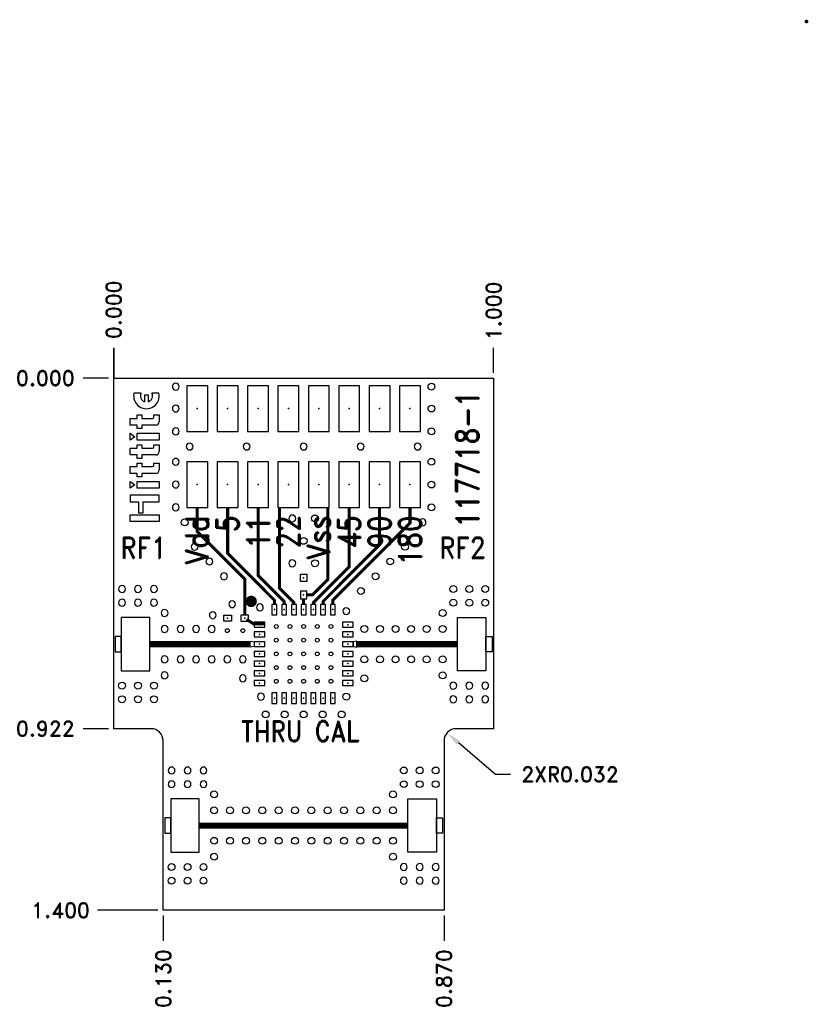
# Model space of a CAD drawing. Extents: x -0.25 to 1.83, y -1.65 to 0.94.
import ezdxf
from ezdxf.enums import TextEntityAlignment as Align

# ---------------------------------------------------------------- set-up
doc = ezdxf.new("R2010")
doc.units = 0
doc.header["$MEASUREMENT"] = 0
doc.linetypes.add('SSCOMP', pattern=[101, 100, 1])
doc.layers.get('0').update_dxf_attribs({"linetype": 'CONTINUOUS'})
doc.layers.get('Defpoints').update_dxf_attribs({"linetype": 'CONTINUOUS'})
for name, color, linetype in [('COM-NS', 4, 'CONTINUOUS'), ('HOL', 1, 'CONTINUOUS'), ('LND-NS', 5, 'CONTINUOUS'), ('NET', 7, 'CONTINUOUS'), ('PACKAGE', 7, 'CONTINUOUS'), ('PAD-NS', 5, 'CONTINUOUS'), ('PCB', 7, 'CONTINUOUS'), ('SLK-NS', 7, 'CONTINUOUS'), ('TRA-NS', 5, 'CONTINUOUS'), ('via', 7, 'CONTINUOUS')]:
    doc.layers.add(name, color=color, linetype=linetype)
doc.layers.add('DIM', color=1, linetype='CONTINUOUS', lineweight=13)
doc.layers.add('GE-NS', color=144, linetype='CONTINUOUS', lineweight=5)
doc.layers.get('COM-NS').off()
doc.layers.get('GE-NS').off()
doc.styles.add('ROMAND', font='romand')
doc.dimstyles.get("Standard").update_dxf_attribs({"dimscale": 0.22, "dimtxt": 0.18, "dimasz": 0.18, "dimexe": 0.0625, "dimexo": 0.0625, "dimgap": 0.09, "dimtad": 0, "dimtih": 1, "dimtoh": 1, "dimdec": 3, "dimzin": 0, "dimdsep": 46, "dimtxsty": 'ROMAND', "dimcen": 0.09, "dimadec": 0, "dimazin": 0, "dimtfac": 1, "dimtdec": 3, "dimtofl": 0, "dimtmove": 0, "dimatfit": 3, "dimfxl": 0, "dimtolj": 1, "dimtzin": 0, "dimarcsym": 0})

# ---------------------------------------------------------------- blocks, each defined once
blk = doc.blocks.new('LND-NS-4-D02-D016')
at = {"layer": 'LND-NS'}
blk.add_lwpolyline([(-0.01, -0.008), (0.01, -0.008), (0.01, 0.008), (-0.01, 0.008)], close=True, dxfattribs=at)
blk.add_point((0, 0), dxfattribs=at)
blk = doc.blocks.new('0402_16-NS')
at = {"layer": 'LND-NS'}
blk.add_blockref('LND-NS-4-D02-D016', (-0.0225, 0), dxfattribs=at)
at = {"layer": 'LND-NS', "xscale": -1}
blk.add_blockref('LND-NS-4-D02-D016', (0.0225, 0), dxfattribs=at)
blk = doc.blocks.new('PAD-NS-4-D028-D013')
at = {"layer": 'PAD-NS'}
blk.add_lwpolyline([(-0.014, -0.0065), (0.014, -0.0065), (0.014, 0.0065), (-0.014, 0.0065)], close=True, dxfattribs=at)
blk.add_point((0, 0), dxfattribs=at)
blk = doc.blocks.new('HOL-D01')
at = {"layer": 'HOL', "linetype": 'Continuous'}
blk.add_circle((0, 0), 0.005, dxfattribs=at)
blk = doc.blocks.new('VIA-D01-D0')
at = {"layer": 'HOL'}
blk.add_blockref('HOL-D01', (0, 0), dxfattribs=at)
at = {"layer": 'NET'}
blk.add_attdef('NET', text='', height=0.01, dxfattribs=at).set_placement((0, 0), align=Align.MIDDLE)
blk = doc.blocks.new('HMC_LP6-NS')
at = {"layer": 'SLK-NS', "linetype": 'Continuous', "const_width": 0.015}
blk.add_lwpolyline([(-0.1456, 0.1381, 1), (-0.1306, 0.1381, 1)], format="xyb", close=True, dxfattribs=at)
at = {"layer": 'PAD-NS'}
for p, rotation in [((-0.0768, 0.1164), 270), ((-0.0512, 0.1164), 270), ((-0.0256, 0.1164), 270), ((0, 0.1164), 270), ((0.0256, 0.1164), 270), ((0.0512, 0.1164), 270), ((0.0768, 0.1164), 270), ((0.1164, 0.0768), 180), ((0.1164, 0.0512), 180), ((0.1164, 0.0256), 180), ((0.1164, 0), 180), ((0.1164, -0.0256), 180), ((0.1164, -0.0512), 180), ((0.1164, -0.0768), 180), ((-0.0768, -0.1164), 90), ((-0.0512, -0.1164), 90), ((-0.0256, -0.1164), 90), ((0, -0.1164), 90), ((0.0256, -0.1164), 90), ((0.0512, -0.1164), 90), ((0.0768, -0.1164), 90)]:
    blk.add_blockref('PAD-NS-4-D028-D013', p, dxfattribs=dict(at, rotation=rotation))
for p in [(-0.1164, 0.0768), (-0.1164, 0.0512), (-0.1164, 0.0256), (-0.1164, 0), (-0.1164, -0.0256), (-0.1164, -0.0512), (-0.1164, -0.0768)]:
    blk.add_blockref('PAD-NS-4-D028-D013', p, dxfattribs=at)
at = {"layer": 'via'}
for p in [(-0.072, 0.072), (-0.036, 0.072), (0, 0.072), (0.036, 0.072), (0.072, 0.072), (-0.072, 0.036), (-0.036, 0.036), (0, 0.036), (0.036, 0.036), (0.072, 0.036), (-0.072, 0), (-0.036, 0), (0, 0), (0.036, 0), (0.072, 0), (-0.072, -0.036), (-0.036, -0.036), (0, -0.036), (0.036, -0.036), (0.072, -0.036), (-0.072, -0.072), (-0.036, -0.072), (0, -0.072), (0.036, -0.072), (0.072, -0.072)]:
    blk.add_blockref('VIA-D01-D0', p, dxfattribs=at)
blk = doc.blocks.new('HOL-D018')
at = {"layer": 'HOL'}
blk.add_circle((0, 0), 0.009, dxfattribs=at)
blk = doc.blocks.new('VIA-D018-D0')
at = {"layer": 'HOL'}
blk.add_blockref('HOL-D018', (0, 0), dxfattribs=at)
at = {"layer": 'NET'}
blk.add_attdef('NET', text='', height=0.01, dxfattribs=at).set_placement((0, 0), align=Align.MIDDLE)
blk = doc.blocks.new('SMA_MATCH-NS')
at = {"layer": 'TRA-NS'}
for points in [[(0.02, -0.07), (0.095, -0.07), (0.095, 0.07), (0.02, 0.07)], [(0.004, -0.02), (0.02, -0.02), (0.02, 0.02), (0.004, 0.02)]]:
    blk.add_lwpolyline(points, close=True, dxfattribs=at)
at = {"layer": 'via', "xscale": -1, "rotation": 180}
for p in [(0.022, 0.145), (0.064, 0.145), (0.106, 0.145), (0.022, 0.109), (0.064, 0.109), (0.106, 0.109)]:
    blk.add_blockref('VIA-D018-D0', p, dxfattribs=at)
at = {"layer": 'via'}
for p in [(0.022, -0.109), (0.064, -0.109), (0.106, -0.109), (0.022, -0.145), (0.064, -0.145), (0.106, -0.145)]:
    blk.add_blockref('VIA-D018-D0', p, dxfattribs=at)
blk = doc.blocks.new('*D15')
at = {"layer": 'Defpoints', "color": 0}
for p in [(-0.08, 0), (0, 0), (0, 0)]:
    blk.add_point(p, dxfattribs=at)
at = {"layer": 'DIM', "color": 0, "lineweight": -2}
blk.add_line((-0.0137, 0), (-0.08, 0), dxfattribs=at)
at = {"layer": 'DIM', "color": 0, "insert": (-0.1799, 0), "char_height": 0.0396, "attachment_point": 5, "style": 'ROMAND'}
blk.add_mtext('\\A1;0.000', dxfattribs=at)
blk = doc.blocks.new('*D16')
at = {"layer": 'Defpoints', "color": 0}
for p in [(0, 0), (-0.08, -0.9224), (0, -0.9224)]:
    blk.add_point(p, dxfattribs=at)
at = {"layer": 'DIM', "color": 0, "lineweight": -2}
blk.add_line((-0.0137, -0.9224), (-0.08, -0.9224), dxfattribs=at)
at = {"layer": 'DIM', "color": 0, "insert": (-0.1799, -0.9224), "char_height": 0.0396, "attachment_point": 5, "style": 'ROMAND'}
blk.add_mtext('\\A1;0.922', dxfattribs=at)
blk = doc.blocks.new('*D17')
at = {"layer": 'Defpoints', "color": 0}
for p in [(1, 0.08), (0, 0), (1, 0)]:
    blk.add_point(p, dxfattribs=at)
at = {"layer": 'DIM', "color": 0, "lineweight": -2}
blk.add_line((1, 0.0138), (1, 0.08), dxfattribs=at)
at = {"layer": 'DIM', "color": 0, "insert": (1, 0.1771), "char_height": 0.0396, "attachment_point": 5, "rotation": 90, "style": 'ROMAND'}
blk.add_mtext('\\A1;1.000', dxfattribs=at)
blk = doc.blocks.new('*D18')
at = {"layer": 'Defpoints', "color": 0}
for p in [(0, 0), (0.8696, -1.4), (0.8696, -1.48)]:
    blk.add_point(p, dxfattribs=at)
at = {"layer": 'DIM', "color": 0, "lineweight": -2}
blk.add_line((0.8696, -1.4138), (0.8696, -1.48), dxfattribs=at)
at = {"layer": 'DIM', "color": 0, "insert": (0.8696, -1.5799), "char_height": 0.0396, "attachment_point": 5, "rotation": 90, "style": 'ROMAND'}
blk.add_mtext('\\A1;0.870', dxfattribs=at)
blk = doc.blocks.new('*D19')
at = {"layer": 'Defpoints', "color": 0}
for p in [(0, 0), (0.1304, -1.4), (0.1304, -1.48)]:
    blk.add_point(p, dxfattribs=at)
at = {"layer": 'DIM', "color": 0, "lineweight": -2}
blk.add_line((0.1304, -1.4138), (0.1304, -1.48), dxfattribs=at)
at = {"layer": 'DIM', "color": 0, "insert": (0.1304, -1.5799), "char_height": 0.0396, "attachment_point": 5, "rotation": 90, "style": 'ROMAND'}
blk.add_mtext('\\A1;0.130', dxfattribs=at)
blk = doc.blocks.new('*D20')
at = {"layer": 'Defpoints', "color": 0}
for p in [(0, 0), (-0.0426, -1.4), (0.1304, -1.4)]:
    blk.add_point(p, dxfattribs=at)
at = {"layer": 'DIM', "color": 0, "lineweight": -2}
blk.add_line((0.1166, -1.4), (-0.0426, -1.4), dxfattribs=at)
at = {"layer": 'DIM', "color": 0, "insert": (-0.1398, -1.4), "char_height": 0.0396, "attachment_point": 5, "style": 'ROMAND'}
blk.add_mtext('\\A1;1.400', dxfattribs=at)
blk = doc.blocks.new('*D21')
at = {"layer": 'Defpoints', "color": 0}
for p in [(0, 0.08), (0, 0), (0, 0)]:
    blk.add_point(p, dxfattribs=at)
at = {"layer": 'DIM', "color": 0, "lineweight": -2}
for p, q in [((0, 0.0008), (0, 0.08)), ((0, 0.0138), (0, 0.0792)), ((0, 0.0792), (0, 0.0008))]:
    blk.add_line(p, q, dxfattribs=at)
at = {"layer": 'DIM', "color": 0, "insert": (0, 0.1799), "char_height": 0.0396, "attachment_point": 5, "rotation": 90, "style": 'ROMAND'}
blk.add_mtext('\\A1;0.000', dxfattribs=at)
blk = doc.blocks.new('PAD-NS-4-D055-D12')
at = {"layer": 'PAD-NS'}
blk.add_lwpolyline([(0.0275, -0.06), (0.0275, 0.06), (-0.0275, 0.06), (-0.0275, -0.06)], close=True, dxfattribs=at)
blk.add_point((0, 0), dxfattribs=at)
blk = doc.blocks.new('2MM_16PIN-NS')
at = {"layer": 'PAD-NS'}
for p in [(-0.28, 0.1), (-0.2, 0.1), (-0.12, 0.1), (-0.04, 0.1), (0.04, 0.1), (0.12, 0.1), (0.2, 0.1), (0.28, 0.1), (-0.28, -0.1), (-0.2, -0.1), (-0.12, -0.1), (-0.04, -0.1), (0.04, -0.1), (0.12, -0.1), (0.2, -0.1), (0.28, -0.1)]:
    blk.add_blockref('PAD-NS-4-D055-D12', p, dxfattribs=at)
blk = doc.blocks.new('*D23')
at = {"layer": 'Defpoints', "color": 0}
for p in [(0.8773, -0.9336), (0.9016, -0.9544)]:
    blk.add_point(p, dxfattribs=at)
at = {"layer": 'DIM', "color": 0, "lineweight": -2}
for p, q in [((1.0052, -1.0427), (0.9074, -0.9593)), ((1.0448, -1.0427), (1.0052, -1.0427))]:
    blk.add_line(p, q, dxfattribs=at)
at = {"layer": 'DIM', "color": 0}
blk.add_solid([(0.9117, -0.9543), (0.9031, -0.9643), (0.8773, -0.9336)], dxfattribs=at)
at = {"layer": 'DIM', "color": 0, "insert": (1.2013, -1.0427), "char_height": 0.0396, "attachment_point": 5, "style": 'ROMAND'}
blk.add_mtext('\\A1;2XR0.032', dxfattribs=at)
blk = doc.blocks.new('hittite')
for p, q in [((-0.2396, 0.1078), (-0.2144, 0.1078)), ((-0.2396, -0.0005), (-0.2396, 0.1078)), ((-0.2144, 0.1078), (-0.2144, -0.0005)), ((-0.2068, 0.0776), (-0.2068, 0.0599)), ((-0.1665, 0.0776), (-0.2068, 0.0776)), ((-0.1413, 0.1078), (-0.1665, 0.1078)), ((-0.1665, 0.1078), (-0.1665, 0.0776)), ((-0.1413, -0.0005), (-0.1413, 0.1078)), ((-0.1156, 0.1078), (-0.0904, 0.1078)), ((-0.103, 0.0902), (-0.1156, 0.1078)), ((-0.1156, 0.0826), (-0.0904, 0.0826)), ((-0.1156, -0.0005), (-0.1156, 0.0826)), ((-0.0904, 0.1078), (-0.103, 0.0902)), ((-0.0904, 0.0826), (-0.0904, -0.0005)), ((-0.0724, 0.065), (-0.0724, 0.0826)), ((-0.0724, 0.0826), (-0.0598, 0.0826)), ((-0.0598, 0.1078), (-0.0346, 0.1078)), ((-0.0598, 0.0826), (-0.0598, 0.1078)), ((-0.0346, 0.1078), (-0.0346, 0.0826)), ((-0.0346, 0.0826), (-0.022, 0.0826)), ((-0.022, 0.0826), (-0.022, 0.065)), ((-0.0039, 0.065), (-0.0039, 0.0826)), ((-0.0039, 0.0826), (0.0087, 0.0826)), ((0.0087, 0.1078), (0.0339, 0.1078)), ((0.0087, 0.0826), (0.0087, 0.1078)), ((0.0339, 0.1078), (0.0339, 0.0826)), ((0.0339, 0.0826), (0.0464, 0.0826)), ((0.0464, 0.0826), (0.0464, 0.065)), ((0.0645, 0.1078), (0.0897, 0.1078)), ((0.0771, 0.0902), (0.0645, 0.1078)), ((0.0645, -0.0005), (0.0645, 0.0826)), ((0.0645, 0.0826), (0.0897, 0.0826)), ((0.0897, 0.1078), (0.0771, 0.0902)), ((0.0897, 0.0826), (0.0897, -0.0005)), ((0.1077, 0.065), (0.1077, 0.0826)), ((0.1077, 0.0826), (0.1203, 0.0826)), ((0.1203, 0.1078), (0.1455, 0.1078)), ((0.1203, 0.0826), (0.1203, 0.1078)), ((0.1455, 0.1078), (0.1455, 0.0826)), ((0.1455, 0.0826), (0.1581, 0.0826)), ((0.1581, 0.0826), (0.1581, 0.065)), ((0.2393, 0.0677), (0.2396, 0.0941)), ((-0.2068, 0.0599), (-0.1665, 0.0599)), ((-0.1665, 0.0599), (-0.1665, -0.0005)), ((-0.0598, 0.065), (-0.0724, 0.065)), ((-0.0598, 0.0121), (-0.0598, 0.065)), ((-0.0346, 0.065), (-0.0346, 0.0247)), ((-0.022, 0.065), (-0.0346, 0.065)), ((0.0087, 0.065), (-0.0039, 0.065)), ((0.0087, 0.0121), (0.0087, 0.065)), ((0.0339, 0.065), (0.0339, 0.0247)), ((0.0464, 0.065), (0.0339, 0.065)), ((0.1203, 0.065), (0.1077, 0.065)), ((0.1203, 0.0121), (0.1203, 0.065)), ((0.1455, 0.065), (0.1455, 0.0247)), ((0.1581, 0.065), (0.1455, 0.065)), ((0.2317, 0.0549), (0.2077, 0.0549)), ((0.2077, 0.0398), (0.2317, 0.0398)), ((0.2317, 0.0398), (0.2317, 0.0549)), ((-0.0295, 0.0196), (-0.022, 0.0196)), ((-0.022, 0.0196), (-0.022, -0.0005)), ((0.0389, 0.0196), (0.0464, 0.0196)), ((0.0464, 0.0196), (0.0464, -0.0005)), ((0.1505, 0.0196), (0.1581, 0.0196)), ((0.1581, 0.0196), (0.1581, -0.0005)), ((0.2396, 0.0005), (0.2393, 0.027)), ((-0.2371, -0.0005), (-0.2396, -0.0005)), ((-0.2144, -0.0005), (-0.2371, -0.0005)), ((-0.1665, -0.0005), (-0.1665, -0.0005)), ((-0.1665, -0.0005), (-0.1413, -0.0005)), ((-0.1131, -0.0005), (-0.1156, -0.0005)), ((-0.0904, -0.0005), (-0.1131, -0.0005)), ((-0.0346, -0.0005), (-0.0472, -0.0005)), ((-0.022, -0.0005), (-0.0346, -0.0005)), ((0.0339, -0.0005), (0.0213, -0.0005)), ((0.0464, -0.0005), (0.0339, -0.0005)), ((0.067, -0.0005), (0.0645, -0.0005)), ((0.0897, -0.0005), (0.067, -0.0005)), ((0.1455, -0.0005), (0.1329, -0.0005)), ((0.1581, -0.0005), (0.1455, -0.0005))]:
    blk.add_line(p, q)
for centre, radius, start, end in [((0.2292, 0.0473), 0.0479, 77.4712, 282.5288), ((0.2292, 0.0473), 0.0227, 63.4349, 160.5878), ((0.2292, 0.0473), 0.0227, 199.4122, 296.5651), ((-0.0472, 0.0121), 0.0126, 180, 270), ((-0.0295, 0.0247), 0.00504, 180, 270), ((0.0213, 0.0121), 0.0126, 180, 270), ((0.0389, 0.0247), 0.00504, 180, 270), ((0.1329, 0.0121), 0.0126, 180, 270), ((0.1505, 0.0247), 0.00504, 180, 270)]:
    blk.add_arc(centre, radius, start, end)

msp = doc.modelspace()

# ---------------------------------------------------------------- hatches: boundary and pattern name
at = {"layer": 'PACKAGE'}
h = msp.add_hatch(color=256, dxfattribs=at)
edge = h.paths.add_edge_path()
edge.add_arc((1.8236, 0.9382), 0.00491, 0, 360)

# ---------------------------------------------------------------- linework, layer by layer
at = {"layer": 'PCB'}
msp.add_lwpolyline([(1, -0.9224), (0.9016, -0.9224, 0.414214), (0.8696, -0.9544), (0.8696, -1.4), (0.1304, -1.4), (0.1304, -0.9544, 0.414214), (0.0984, -0.9224), (0, -0.9224), (0, 0), (1, 0)], format="xyb", close=True, dxfattribs=at)
at = {"layer": 'TRA-NS', "linetype": 'SSCOMP'}
for points, const_width in [([(0.22, -0.34), (0.22, -0.4038), (0.3449, -0.5287), (0.3449, -0.6237)], 0.008), ([(0.3, -0.34), (0.3, -0.4612), (0.4232, -0.5844), (0.4232, -0.5951)], 0.008), ([(0.38, -0.34), (0.38, -0.5186), (0.4488, -0.5874), (0.4488, -0.5951)], 0.008), ([(0.4365, -0.34), (0.4365, -0.5525), (0.4744, -0.5904), (0.4744, -0.5951)], 0.008), ([(0.508, -0.5704), (0.523, -0.5704), (0.5635, -0.5298), (0.5635, -0.34)], 0.008), ([(0.62, -0.34), (0.62, -0.496), (0.5256, -0.5904), (0.5256, -0.5951)], 0.008), ([(0.7, -0.34), (0.7, -0.4386), (0.5512, -0.5874), (0.5512, -0.5951)], 0.008), ([(0.78, -0.34), (0.78, -0.3812), (0.5768, -0.5844), (0.5768, -0.5951)], 0.008), ([(0.5, -0.5804), (0.5, -0.5951)], 0.008), ([(0.3976, -0.6462), (0.3678, -0.6462), (0.3499, -0.6347)], 0.008), ([(0.3596, -0.6999), (0.095, -0.6999)], 0.016), ([(0.6404, -0.6999), (0.905, -0.6999)], 0.016), ([(0.7746, -1.1772), (0.2254, -1.1772)], 0.016)]:
    msp.add_lwpolyline(points, dxfattribs=dict(at, const_width=const_width))
at = {"layer": 'TRA-NS'}
for points in [[(0.3696, -0.6934), (0.3696, -0.7064), (0.3596, -0.7079), (0.3596, -0.6919)], [(0.6304, -0.6934), (0.6304, -0.7064), (0.6404, -0.7079), (0.6404, -0.6919)]]:
    msp.add_lwpolyline(points, close=True, dxfattribs=at)

# ---------------------------------------------------------------- block references
msp.add_blockref('2MM_16PIN-NS', (0.5, -0.18))
at = {"layer": 'COM-NS'}
for p, rotation in [((0.5, -0.5479), 89.99999999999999), ((0.3224, -0.6317), 180)]:
    msp.add_blockref('0402_16-NS', p, dxfattribs=dict(at, rotation=rotation))
for name, p in [('SMA_MATCH-NS', (0, -0.6999)), ('HMC_LP6-NS', (0.5, -0.7255)), ('SMA_MATCH-NS', (0.1304, -1.1772))]:
    msp.add_blockref(name, p, dxfattribs=at)
at = {"layer": 'COM-NS', "xscale": -1}
for p in [(1, -0.6999), (0.8696, -1.1772)]:
    msp.add_blockref('SMA_MATCH-NS', p, dxfattribs=at)
at = {"layer": 'GE-NS', "xscale": -1}
for p in [(0.1635, -0.0223), (0.1635, -0.08), (0.1635, -0.14), (0.2, -0.18), (0.35, -0.18), (0.5, -0.18), (0.65, -0.18), (0.8, -0.18), (0.1635, -0.22), (0.1635, -0.28), (0.1635, -0.34), (0.4701, -0.3692), (0.813, -0.3794), (0.2131, -0.4436), (0.2518, -0.4824), (0.4701, -0.4872), (0.2904, -0.5212), (0.3119, -0.5947), (0.3848, -0.603), (0.134, -0.6179), (0.2609, -0.6238), (0.134, -0.6599), (0.176, -0.6599), (0.217, -0.6599), (0.258, -0.6599), (0.134, -0.7399), (0.176, -0.7399), (0.217, -0.7399), (0.258, -0.7399), (0.299, -0.7399), (0.34, -0.7399), (0.134, -0.7819), (0.34, -0.7899), (0.3877, -0.8378)]:
    msp.add_blockref('VIA-D018-D0', p, dxfattribs=at)
at = {"layer": 'GE-NS'}
for p in [(0.8365, -0.0223), (0.8365, -0.08), (0.8365, -0.14), (0.8365, -0.22), (0.8365, -0.28), (0.8365, -0.34), (0.5299, -0.3692), (0.187, -0.3794), (0.5, -0.4282), (0.7667, -0.4436), (0.5299, -0.4872), (0.728, -0.4824), (0.6894, -0.5212), (0.6507, -0.56), (0.866, -0.6179), (0.66, -0.6599), (0.701, -0.6599), (0.742, -0.6599), (0.783, -0.6599), (0.824, -0.6599), (0.866, -0.6599), (0.66, -0.7399), (0.701, -0.7399), (0.742, -0.7399), (0.783, -0.7399), (0.824, -0.7399), (0.866, -0.7399), (0.866, -0.7819), (0.66, -0.7899), (0.6123, -0.8378), (0.4, -0.8848), (0.45, -0.8848), (0.5, -0.8848), (0.55, -0.8848), (0.6, -0.8848), (0.2644, -1.0952), (0.7354, -1.0952), (0.2644, -1.1372), (0.3064, -1.1372), (0.3484, -1.1372), (0.3914, -1.1372), (0.4344, -1.1372), (0.4774, -1.1372), (0.5204, -1.1372), (0.5634, -1.1372), (0.6064, -1.1372), (0.6494, -1.1372), (0.6924, -1.1372), (0.7354, -1.1372), (0.2644, -1.2172), (0.3064, -1.2172), (0.3484, -1.2172), (0.3914, -1.2172), (0.4344, -1.2172), (0.4774, -1.2172), (0.5204, -1.2172), (0.5634, -1.2172), (0.6064, -1.2172), (0.6494, -1.2172), (0.6924, -1.2172), (0.7354, -1.2172), (0.2644, -1.2592), (0.7354, -1.2592)]:
    msp.add_blockref('VIA-D018-D0', p, dxfattribs=at)
at = {"layer": 'GE-NS', "xscale": -1, "rotation": 180}
msp.add_blockref('VIA-D018-D0', (0.6123, -0.6131), dxfattribs=at)
at = {"layer": 'SLK-NS', "xscale": 0.7047046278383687, "yscale": 0.7047046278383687, "zscale": 1.057784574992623, "rotation": 90}
msp.add_blockref('hittite', (0.1196, -0.2083), dxfattribs=at)
at = {"layer": 'via', "linetype": 'Continuous'}
for p in [(0.299, -0.6642), (0.34, -0.6642)]:
    msp.add_blockref('VIA-D01-D0', p, dxfattribs=at)

# ---------------------------------------------------------------- texts
at = {"layer": 'SLK-NS', "style": 'ROMAND', "width": 0.85}
msp.add_text('117718-1', height=0.06, rotation=90, dxfattribs=at).set_placement((0.9309, -0.2123), align=Align.MIDDLE_CENTER)
for s, p in [('Vdd', (0.22, -0.3611)), ('5', (0.3, -0.3611)), ('11', (0.38, -0.3611)), ('22', (0.46, -0.3611)), ('Vss', (0.54, -0.3611)), ('45', (0.62, -0.3611)), ('90', (0.7, -0.3611)), ('180', (0.78, -0.3611))]:
    msp.add_text(s, height=0.06, rotation=90, dxfattribs=at).set_placement(p, align=Align.MIDDLE_RIGHT)
at = {"layer": 'SLK-NS', "style": 'ROMAND'}
for s, width, p in [('RF1', 0.9, (0.0792, -0.4733)), ('RF2', 0.9, (0.9182, -0.4733)), ('THRU CAL', 0.85, (0.4901, -0.9563))]:
    msp.add_text(s, height=0.055, dxfattribs=dict(at, width=width)).set_placement(p, align=Align.CENTER)

# ---------------------------------------------------------------- dimensions: what is measured, and where the dimension line sits
at = {"layer": 'DIM'}
for feature_location, offset, dtype, picture, middle in [((0, 0), (0, 0.08), 1, '*D21', (0, 0.1799428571)), ((1, 0), (0, 0.08), 1, '*D17', (1, 0.1771)), ((0, 0), (-0.08, 0), 0, '*D15', (-0.1799428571, 0)), ((0, -0.9224), (-0.08, 0), 0, '*D16', (-0.1799, -0.9224)), ((0.1304, -1.4), (-0.173, 0), 0, '*D20', (-0.1398, -1.4)), ((0.8696, -1.4), (0, -0.08), 1, '*D18', (0.8696, -1.5799)), ((0.1304, -1.4), (0, -0.08), 1, '*D19', (0.1304, -1.5799))]:
    dim = msp.add_ordinate_dim(feature_location=feature_location, offset=offset, dtype=dtype, origin=(0, 0), dimstyle='Standard', dxfattribs=at)
    dim.commit()
    dim.dimension.update_dxf_attribs({"geometry": picture, "text_midpoint": middle})
dim = msp.add_radius_dim(center=(0.9016, -0.9544), mpoint=(0.8773, -0.9336), text='2X<>', dimstyle='Standard', override={"dimtmove": 1}, dxfattribs=at)
dim.commit()
dim.dimension.update_dxf_attribs({"geometry": '*D23', "text_midpoint": (1.0052, -1.0427), "dimtype": 164})

doc.saveas('drawing.dxf')
